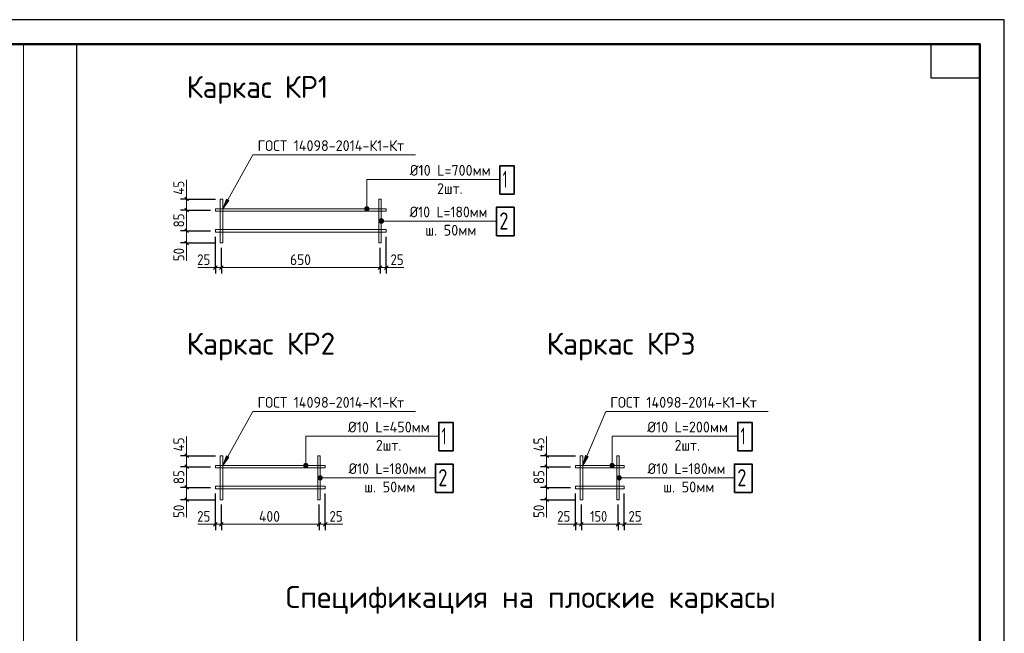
# Model space of a CAD drawing. Header units: millimetres. Extents: x 0 to 42000, y 0 to 29700.
# Tile 4 of 4: x 21830 to 42000, y 17128 to 29700. Entities that reach past the tile are written whole.
import ezdxf

# ---------------------------------------------------------------- set-up
doc = ezdxf.new("R2010")
doc.units = ezdxf.units.MM
for name, color, linetype, lineweight in [('Standard', 7, 'Continuous', 25), ('Примечания', 7, 'Continuous', 13), ('Размерная линия_ общее', 7, 'Continuous', 13), ('Текст_ общее', 7, 'Continuous', 25)]:
    doc.layers.add(name, color=color, linetype=linetype, lineweight=lineweight)
doc.styles.add('ISOCPEUR', font='txt')

msp = doc.modelspace()

# ---------------------------------------------------------------- hatches: boundary and pattern name
at = {"layer": 'Standard', "linetype": 'Continuous', "lineweight": 13, "transparency": 33554687}
for points in [[(26064, 26023), (25988, 25825), (26117, 25994)], [(28979, 25848), (28902, 25848), (28896, 25825)], [(28979, 25848), (28896, 25825), (28986, 25825)], [(28986, 25825), (28896, 25825), (28902, 25803)], [(28963, 25864), (28918, 25864), (28902, 25848)], [(28963, 25864), (28902, 25848), (28979, 25848)], [(28986, 25825), (28902, 25803), (28979, 25803)], [(28918, 25864), (28963, 25864), (28941, 25870)], [(28979, 25803), (28902, 25803), (28918, 25786)], [(28979, 25803), (28918, 25786), (28963, 25786)], [(28963, 25786), (28918, 25786), (28941, 25780)], [(29238, 25530), (29238, 25620), (29216, 25614)], [(29261, 25536), (29261, 25614), (29238, 25620)], [(29261, 25536), (29238, 25620), (29238, 25530)], [(29199, 25553), (29199, 25598), (29193, 25575)], [(29216, 25536), (29216, 25614), (29199, 25598)], [(29216, 25536), (29199, 25598), (29199, 25553)], [(29238, 25530), (29216, 25614), (29216, 25536)], [(29277, 25553), (29277, 25598), (29261, 25614)], [(29277, 25553), (29261, 25614), (29261, 25536)], [(29277, 25598), (29277, 25553), (29283, 25575)], [(26064, 20763), (25988, 20565), (26117, 20734)], [(27729, 20588), (27652, 20588), (27646, 20565)], [(27729, 20588), (27646, 20565), (27736, 20565)], [(27713, 20604), (27668, 20604), (27652, 20588)], [(27713, 20604), (27652, 20588), (27729, 20588)], [(27668, 20604), (27713, 20604), (27691, 20610)], [(33418, 20770), (33363, 20565), (33473, 20747)], [(34004, 20588), (33927, 20588), (33921, 20565)], [(34004, 20588), (33921, 20565), (34011, 20565)], [(33988, 20604), (33943, 20604), (33927, 20588)], [(33988, 20604), (33927, 20588), (34004, 20588)], [(33943, 20604), (33988, 20604), (33966, 20610)], [(27736, 20565), (27646, 20565), (27652, 20542)], [(27736, 20565), (27652, 20542), (27729, 20542)], [(27729, 20542), (27652, 20542), (27668, 20526)], [(27729, 20542), (27668, 20526), (27713, 20526)], [(27713, 20526), (27668, 20526), (27691, 20520)], [(34011, 20565), (33921, 20565), (33927, 20542)], [(34011, 20565), (33927, 20542), (34004, 20542)], [(34004, 20542), (33927, 20542), (33943, 20526)], [(34004, 20542), (33943, 20526), (33988, 20526)], [(33988, 20526), (33943, 20526), (33966, 20520)], [(27949, 20293), (27949, 20338), (27943, 20315)], [(27966, 20276), (27966, 20354), (27949, 20338)], [(27966, 20276), (27949, 20338), (27949, 20293)], [(27988, 20270), (27988, 20360), (27966, 20354)], [(27988, 20270), (27966, 20354), (27966, 20276)], [(28011, 20276), (28011, 20354), (27988, 20360)], [(28011, 20276), (27988, 20360), (27988, 20270)], [(28027, 20293), (28027, 20338), (28011, 20354)], [(28027, 20293), (28011, 20354), (28011, 20276)], [(28027, 20338), (28027, 20293), (28033, 20315)], [(34074, 20293), (34074, 20338), (34068, 20315)], [(34091, 20276), (34091, 20354), (34074, 20338)], [(34091, 20276), (34074, 20338), (34074, 20293)], [(34113, 20270), (34113, 20360), (34091, 20354)], [(34113, 20270), (34091, 20354), (34091, 20276)], [(34136, 20276), (34136, 20354), (34113, 20360)], [(34136, 20276), (34113, 20360), (34113, 20270)], [(34152, 20293), (34152, 20338), (34136, 20354)], [(34152, 20293), (34136, 20354), (34136, 20276)], [(34152, 20338), (34152, 20293), (34158, 20315)]]:
    msp.add_hatch(color=7, dxfattribs=at).paths.add_polyline_path(points)

# ---------------------------------------------------------------- linework, layer by layer
at = {"layer": 'Standard', "color": 7, "linetype": 'Continuous', "lineweight": 35, "transparency": 33554687}
for p, q in [((41500, 27600), (41500, 20500)), ((41500, 27200), (41500, 20100))]:
    msp.add_line(p, q, dxfattribs=at)
at = {"layer": 'Standard', "color": 7, "linetype": 'Continuous', "lineweight": 50, "transparency": 33554687}
msp.add_line((41500, 27100), (41500, 23200), dxfattribs=at)
at = {"layer": 'Standard', "color": 7, "linetype": 'Continuous', "lineweight": 13, "transparency": 33554687}
for p, q in [((26064, 26023), (25988, 25825)), ((26117, 25994), (26064, 26023)), ((26091, 26008), (26098, 26021)), ((25988, 25825), (26117, 25994)), ((25988, 25825), (25988, 25825)), ((25988, 25825), (25988, 25825)), ((25988, 25825), (25988, 25825)), ((28896, 25825), (28896, 25825)), ((28941, 25870), (28941, 25870)), ((28986, 25825), (28986, 25825)), ((28941, 25780), (28941, 25780)), ((29238, 25620), (29238, 25620)), ((29193, 25575), (29193, 25575)), ((29238, 25530), (29238, 25530)), ((29283, 25575), (29283, 25575)), ((26064, 20763), (25988, 20565)), ((25988, 20565), (26117, 20734)), ((26117, 20734), (26064, 20763)), ((26091, 20748), (26098, 20761)), ((27691, 20610), (27691, 20610)), ((33418, 20770), (33363, 20565)), ((33363, 20565), (33473, 20747)), ((33473, 20747), (33418, 20770)), ((33445, 20758), (33451, 20772)), ((33966, 20610), (33966, 20610)), ((25988, 20565), (25988, 20565)), ((25988, 20565), (25988, 20565)), ((25988, 20565), (25988, 20565)), ((27646, 20565), (27646, 20565)), ((27691, 20520), (27691, 20520)), ((27736, 20565), (27736, 20565)), ((33363, 20565), (33363, 20565)), ((33363, 20565), (33363, 20565)), ((33363, 20565), (33363, 20565)), ((33921, 20565), (33921, 20565)), ((33966, 20520), (33966, 20520)), ((34011, 20565), (34011, 20565)), ((27943, 20315), (27943, 20315)), ((27988, 20360), (27988, 20360)), ((27988, 20270), (27988, 20270)), ((28033, 20315), (28033, 20315)), ((34068, 20315), (34068, 20315)), ((34113, 20360), (34113, 20360)), ((34113, 20270), (34113, 20270)), ((34158, 20315), (34158, 20315))]:
    msp.add_line(p, q, dxfattribs=at)
at = {"layer": 'Standard', "color": 7, "linetype": 'Continuous', "lineweight": 25, "transparency": 33554687}
for points in [[(0, 0), (42000, 0), (42000, 29700), (0, 29700), (0, 0)], [(41500, 29200), (41500, 28500), (40500, 28500), (40500, 29200), (41500, 29200)]]:
    msp.add_lwpolyline(points, close=True, dxfattribs=at)
at = {"layer": 'Standard', "color": 7, "linetype": 'Continuous', "lineweight": 50, "transparency": 33554687}
msp.add_lwpolyline([(2000, 29200), (41500, 29200), (41500, 500), (2000, 500), (2000, 29200)], close=True, dxfattribs=at)
at = {"layer": 'Standard', "color": 7, "linetype": 'Continuous', "lineweight": 25, "transparency": 33554687}
msp.add_lwpolyline([(23000, 29200), (2000, 29200), (2000, 500), (23000, 500), (23000, 29200)], dxfattribs=at)
at = {"layer": 'Standard', "color": 7, "linetype": 'Continuous', "lineweight": 13, "transparency": 33554687}
for points in [[(41500, 29200), (21910, 29200), (21910, 6000), (41500, 6000), (41500, 29200)], [(29938, 26933), (26609, 26933), (25988, 25825)], [(31665, 26428), (28941, 26428), (28941, 25825)], [(25988, 25125), (25988, 26025), (25938, 26025), (25938, 25125), (25988, 25125)], [(29238, 25125), (29238, 26025), (29188, 26025), (29188, 25125), (29238, 25125)], [(29338, 25775), (25838, 25775), (25838, 25825), (29338, 25825), (29338, 25775)], [(31596, 25575), (29847, 25575), (29238, 25575)], [(29338, 25350), (25838, 25350), (25838, 25400), (29338, 25400), (29338, 25350)], [(29938, 21673), (26609, 21673), (25988, 20565)], [(37163, 21673), (33834, 21673), (33363, 20565)], [(30415, 21168), (27691, 21168), (27691, 20565)], [(36531, 21168), (33966, 21168), (33966, 20565)], [(25988, 19865), (25988, 20765), (25938, 20765), (25938, 19865), (25988, 19865)], [(27988, 19865), (27988, 20765), (27938, 20765), (27938, 19865), (27988, 19865)], [(33363, 19865), (33363, 20765), (33313, 20765), (33313, 19865), (33363, 19865)], [(34113, 19865), (34113, 20765), (34063, 20765), (34063, 19865), (34113, 19865)], [(28088, 20515), (25838, 20515), (25838, 20565), (28088, 20565), (28088, 20515)], [(34213, 20515), (33213, 20515), (33213, 20565), (34213, 20565), (34213, 20515)], [(30346, 20315), (28597, 20315), (27988, 20315)], [(36471, 20315), (34722, 20315), (34113, 20315)], [(28088, 20090), (25838, 20090), (25838, 20140), (28088, 20140), (28088, 20090)], [(34213, 20090), (33213, 20090), (33213, 20140), (34213, 20140), (34213, 20090)]]:
    msp.add_lwpolyline(points, dxfattribs=at)
for centre in [(28941, 25825), (29238, 25575), (27691, 20565), (33966, 20565), (27988, 20315), (34113, 20315)]:
    msp.add_circle(centre, 45, dxfattribs=at)
at = {"layer": 'Размерная линия_ общее', "color": 7, "linetype": 'Continuous', "lineweight": 13, "transparency": 33554687}
for p, q in [((25250, 26420), (25250, 26025)), ((25250, 26025), (25250, 26100)), ((25250, 25800), (25250, 25375)), ((25250, 25375), (25250, 25125)), ((25250, 25125), (25250, 24760)), ((25250, 25125), (25250, 25050)), ((25838, 24623), (25478, 24623)), ((25838, 24623), (25763, 24623)), ((25838, 24623), (25963, 24623)), ((25963, 24623), (29213, 24623)), ((29213, 24623), (29338, 24623)), ((29698, 24623), (29338, 24623)), ((29338, 24623), (29413, 24623)), ((25250, 21160), (25250, 20765)), ((32625, 21160), (32625, 20765)), ((25250, 20765), (25250, 20840)), ((32625, 20765), (32625, 20840)), ((32625, 20765), (32625, 20540)), ((25250, 20540), (25250, 20115)), ((32625, 20540), (32625, 20115)), ((25250, 20115), (25250, 19865)), ((32625, 20115), (32625, 19865)), ((25250, 19865), (25250, 19500)), ((25250, 19865), (25250, 19790)), ((32625, 19865), (32625, 19500)), ((32625, 19865), (32625, 19790)), ((25838, 19363), (25478, 19363)), ((25838, 19363), (25763, 19363)), ((25838, 19363), (25963, 19363)), ((25963, 19363), (27963, 19363)), ((27963, 19363), (28088, 19363)), ((28448, 19363), (28088, 19363)), ((28088, 19363), (28163, 19363)), ((33213, 19363), (32853, 19363)), ((33213, 19363), (33138, 19363)), ((33213, 19363), (33338, 19363)), ((33338, 19363), (34088, 19363)), ((34088, 19363), (34213, 19363)), ((34573, 19363), (34213, 19363)), ((34213, 19363), (34288, 19363))]:
    msp.add_line(p, q, dxfattribs=at)
at = {"layer": 'Размерная линия_ общее', "color": 253, "linetype": 'Continuous', "lineweight": -3, "true_color": 0xa0a0a0, "transparency": 33554687}
for p, q in [((25250, 26025), (25125, 26025)), ((25250, 26025), (25375, 26025)), ((25250, 26025), (25838, 26025)), ((25250, 25800), (25125, 25800)), ((25250, 25800), (25375, 25800)), ((25250, 25800), (25738, 25800)), ((25250, 25375), (25125, 25375)), ((25250, 25375), (25375, 25375)), ((25250, 25375), (25738, 25375)), ((25250, 25125), (25125, 25125)), ((25250, 25125), (25375, 25125)), ((25250, 25125), (25838, 25125)), ((25838, 24623), (25838, 24748)), ((25838, 24623), (25838, 24498)), ((25963, 24623), (25963, 24748)), ((25963, 24623), (25963, 24498)), ((29213, 24623), (29213, 24748)), ((29213, 24623), (29213, 24498)), ((29338, 24623), (29338, 24748)), ((29338, 24623), (29338, 24498)), ((25250, 20765), (25125, 20765)), ((25250, 20765), (25375, 20765)), ((25250, 20765), (25838, 20765)), ((32625, 20765), (32500, 20765)), ((32625, 20765), (32750, 20765)), ((32625, 20765), (33213, 20765)), ((25250, 20540), (25125, 20540)), ((25250, 20540), (25375, 20540)), ((25250, 20540), (25738, 20540)), ((32625, 20540), (32500, 20540)), ((32625, 20540), (32750, 20540)), ((32625, 20540), (33113, 20540)), ((25250, 20115), (25125, 20115)), ((25250, 20115), (25375, 20115)), ((25250, 20115), (25738, 20115)), ((32625, 20115), (32500, 20115)), ((32625, 20115), (32750, 20115)), ((32625, 20115), (33113, 20115)), ((25250, 19865), (25125, 19865)), ((25250, 19865), (25375, 19865)), ((25250, 19865), (25838, 19865)), ((32625, 19865), (32500, 19865)), ((32625, 19865), (32750, 19865)), ((32625, 19865), (33213, 19865)), ((25838, 19363), (25838, 19488)), ((25963, 19363), (25963, 19488)), ((27963, 19363), (27963, 19488)), ((28088, 19363), (28088, 19488)), ((33213, 19363), (33213, 19488)), ((33338, 19363), (33338, 19488)), ((34088, 19363), (34088, 19488)), ((34213, 19363), (34213, 19488)), ((25838, 19363), (25838, 19238)), ((25963, 19363), (25963, 19238)), ((27963, 19363), (27963, 19238)), ((28088, 19363), (28088, 19238)), ((33213, 19363), (33213, 19238)), ((33338, 19363), (33338, 19238)), ((34088, 19363), (34088, 19238)), ((34213, 19363), (34213, 19238))]:
    msp.add_line(p, q, dxfattribs=at)
at = {"layer": 'Размерная линия_ общее', "color": 7, "linetype": 'Continuous', "lineweight": 25, "transparency": 33554687}
for p, q in [((25213, 26063), (25288, 25988)), ((25213, 25838), (25288, 25763)), ((25213, 25412), (25288, 25338)), ((25213, 25163), (25288, 25088)), ((25801, 24585), (25876, 24660)), ((25926, 24585), (26001, 24660)), ((29176, 24585), (29251, 24660)), ((29301, 24585), (29376, 24660)), ((25213, 20803), (25288, 20728)), ((32588, 20803), (32663, 20728)), ((25213, 20578), (25288, 20503)), ((32588, 20578), (32663, 20503)), ((25213, 20153), (25288, 20078)), ((32588, 20153), (32663, 20078)), ((25213, 19903), (25288, 19828)), ((32588, 19903), (32663, 19828)), ((25801, 19325), (25876, 19400)), ((25926, 19325), (26001, 19400)), ((27926, 19325), (28001, 19400)), ((28051, 19325), (28126, 19400)), ((33176, 19325), (33251, 19400)), ((33301, 19325), (33376, 19400)), ((34051, 19325), (34126, 19400)), ((34176, 19325), (34251, 19400))]:
    msp.add_line(p, q, dxfattribs=at)
at = {"layer": 'Размерная линия_ общее', "color": 7, "linetype": 'Continuous', "lineweight": 13, "transparency": 33554687}
for points in [[(25250, 26025), (25250, 26010), (25250, 26010), (25250, 25800)], [(25250, 20765), (25250, 20763), (25250, 20763), (25250, 20540)]]:
    msp.add_lwpolyline(points, dxfattribs=at)
at = {"layer": 'Размерная линия_ общее', "color": 253, "linetype": 'Continuous', "lineweight": -3, "true_color": 0xa0a0a0, "transparency": 33554687}
for points in [[(25838, 24623), (25838, 24640), (25838, 24640), (25838, 24640), (25838, 24640), (25838, 24755), (25838, 24755), (25838, 25250)], [(29338, 24623), (29338, 24640), (29338, 24640), (29338, 25250)], [(25963, 24623), (25963, 24640), (25963, 24640), (25963, 24640), (25963, 24640), (25963, 24791), (25963, 24791), (25963, 25025)], [(29213, 24623), (29213, 24640), (29213, 24640), (29213, 25025)], [(25838, 19363), (25838, 19380), (25838, 19380), (25838, 19380), (25838, 19380), (25838, 19628), (25838, 19628), (25838, 19990)], [(28088, 19363), (28088, 19380), (28088, 19380), (28088, 19990)], [(33213, 19363), (33213, 19380), (33213, 19380), (33213, 19380), (33213, 19380), (33213, 19839), (33213, 19839), (33213, 19990)], [(34213, 19363), (34213, 19380), (34213, 19380), (34213, 19990)], [(25963, 19363), (25963, 19380), (25963, 19380), (25963, 19380), (25963, 19380), (25963, 19705), (25963, 19705), (25963, 19765)], [(27963, 19363), (27963, 19380), (27963, 19380), (27963, 19765)], [(33338, 19363), (33338, 19380), (33338, 19380), (33338, 19380), (33338, 19380), (33338, 19765)], [(34088, 19363), (34088, 19380), (34088, 19380), (34088, 19765)]]:
    msp.add_lwpolyline(points, dxfattribs=at)
at = {"layer": 'Текст_ общее', "color": 7, "linetype": 'Continuous', "lineweight": 35, "transparency": 33554687}
for points in [[(31666, 26126), (31958, 26126), (31958, 26709), (31666, 26709), (31666, 26126)], [(31596, 25273), (31958, 25273), (31958, 25856), (31596, 25856), (31596, 25273)], [(30416, 20866), (30708, 20866), (30708, 21449), (30416, 21449), (30416, 20866)], [(36541, 20866), (36833, 20866), (36833, 21449), (36541, 21449), (36541, 20866)], [(30346, 20013), (30708, 20013), (30708, 20596), (30346, 20596), (30346, 20013)], [(36471, 20013), (36833, 20013), (36833, 20596), (36471, 20596), (36471, 20013)]]:
    msp.add_lwpolyline(points, dxfattribs=at)

# ---------------------------------------------------------------- texts
at = {"layer": 'Standard', "color": 7, "linetype": 'Continuous', "lineweight": 25, "transparency": 33554687, "char_height": 220, "attachment_point": 7, "style": 'ISOCPEUR'}
for s, insert, width in [('\\W0.95;ГОСТ 14098-2014-К1-Кт', (26703, 27009), 3358.59), ('\\W0.95;Ø10 L=700мм', (29820, 26504), 1841.79), ('\\W0.93;2шт.', (30381, 26130), 718.34), ('\\W0.93;Ø10 L=180мм', (29817, 25651), 1795.26), ('\\W0.96;ш. 50мм', (30136, 25277), 1161.06), ('\\W0.95;ГОСТ 14098-2014-К1-Кт', (26703, 21749), 3358.59), ('\\W0.95;ГОСТ 14098-2014-К1-Кт', (33928, 21749), 3358.59), ('\\W0.95;Ø10 L=450мм', (28554, 21244), 1863.91), ('\\W0.95;Ø10 L=200мм', (34685, 21244), 1841.79), ('\\W0.93;2шт.', (29126, 20870), 718.33), ('\\W0.93;2шт.', (35246, 20870), 718.33), ('\\W0.93;Ø10 L=180мм', (28567, 20391), 1795.27), ('\\W0.93;Ø10 L=180мм', (34692, 20391), 1795.27), ('\\W0.96;ш. 50мм', (28886, 20017), 1161.06), ('\\W0.96;ш. 50мм', (35011, 20017), 1161.06)]:
    msp.add_mtext(s, dxfattribs=dict(at, insert=insert, width=width))
at = {"layer": 'Standard', "color": 7, "linetype": 'Continuous', "lineweight": 50, "transparency": 33554687, "insert": (27278, 17525), "char_height": 450, "width": 10162.51, "attachment_point": 7, "style": 'ISOCPEUR'}
msp.add_mtext('\\W0.99;Спецификация на плоские каркасы', dxfattribs=at)
at = {"layer": 'Примечания', "color": 7, "linetype": 'Continuous', "lineweight": 50, "transparency": 33554687, "char_height": 450, "attachment_point": 7, "style": 'ISOCPEUR'}
for s, insert, width in [('\\W0.95;Каркас КР1', (25250, 27975), 3406.76), ('\\W0.97;Каркас КР2', (25250, 22715), 3502.49), ('\\W0.97;Каркас КР3', (32625, 22715), 3502.49)]:
    msp.add_mtext(s, dxfattribs=dict(at, insert=insert, width=width))
at = {"layer": 'Размерная линия_ общее', "color": 7, "linetype": 'Continuous', "lineweight": 25, "transparency": 33554687, "char_height": 220, "attachment_point": 7, "rotation": 90, "style": 'ISOCPEUR'}
for s, insert, width in [('\\W0.88;45', (25200, 26112), 426.8), ('\\W0.87;85', (25200, 25445), 403.94), ('\\W0.87;50', (25200, 24752), 403.93), ('\\W0.88;45', (25200, 20853), 426.8), ('\\W0.88;45', (32575, 20853), 426.8), ('\\W0.87;85', (25200, 20185), 403.92), ('\\W0.87;85', (32575, 20185), 403.92), ('\\W0.87;50', (25200, 19492), 403.92), ('\\W0.87;50', (32575, 19492), 403.92)]:
    msp.add_mtext(s, dxfattribs=dict(at, insert=insert, width=width))
at = {"layer": 'Размерная линия_ общее', "color": 7, "linetype": 'Continuous', "lineweight": 25, "transparency": 33554687, "char_height": 220, "attachment_point": 7, "style": 'ISOCPEUR'}
for s, insert, width in [('\\W0.87;25', (25465, 24673), 403.94), ('\\W0.91;650', (27368, 24673), 562), ('\\W0.87;25', (29426, 24673), 403.93), ('\\W0.87;25', (25465, 19413), 403.94), ('\\W0.92;400', (26732, 19413), 584.44), ('\\W0.87;25', (28176, 19413), 403.93), ('\\W0.87;25', (32840, 19413), 403.93), ('\\W0.83;150', (33515, 19413), 508.56), ('\\W0.87;25', (34301, 19413), 403.92)]:
    msp.add_mtext(s, dxfattribs=dict(at, insert=insert, width=width))
at = {"layer": 'Текст_ общее', "color": 7, "linetype": 'Continuous', "lineweight": 35, "transparency": 33554687, "char_height": 350, "attachment_point": 7, "style": 'ISOCPEUR'}
for s, insert, width in [('\\W0.56;1', (31725, 26254), 272.21), ('\\W0.78;2', (31655, 25401), 380.81), ('\\W0.56;1', (30475, 20994), 272.22), ('\\W0.56;1', (36600, 20994), 272.22), ('\\W0.78;2', (30405, 20141), 380.8), ('\\W0.78;2', (36530, 20141), 380.81)]:
    msp.add_mtext(s, dxfattribs=dict(at, insert=insert, width=width))

doc.saveas('drawing.dxf')
